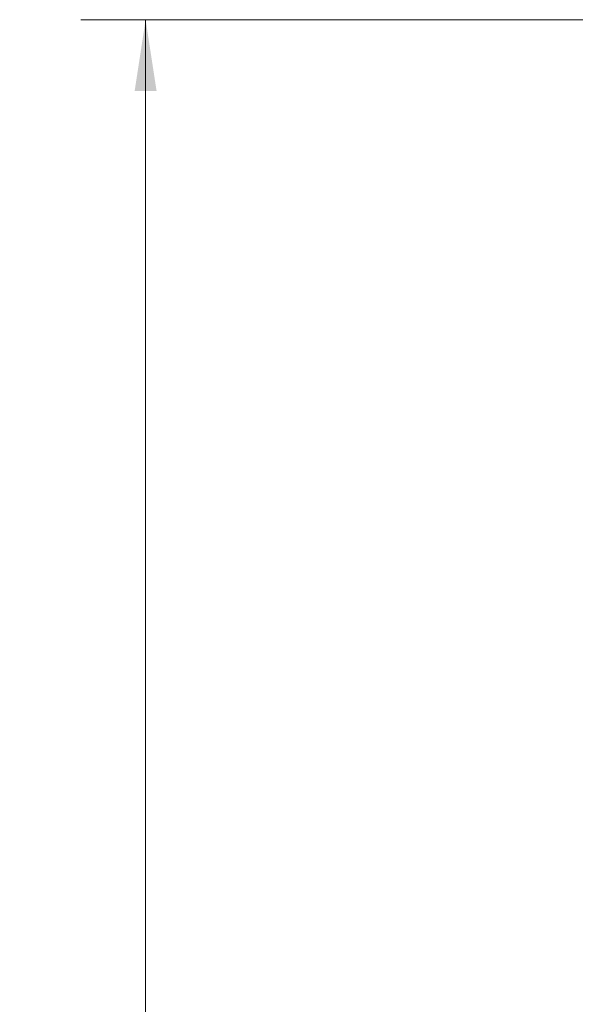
# Model space of a CAD drawing. Header units: millimetres. Extents: x 19 to 844, y 7 to 552.
# Tile 31 of 36: x 713 to 738, y 339 to 384. Entities that reach past the tile are written whole.
import ezdxf

# ---------------------------------------------------------------- set-up
doc = ezdxf.new("R2010")
doc.units = ezdxf.units.MM
doc.styles.add('SLDTEXTSTYLE0', font='TXT', dxfattribs={"width": 0.75})
doc.dimstyles.new('SLDDIMSTYLE0', dxfattribs={"dimtxt": 3.5, "dimasz": 3.302, "dimexe": 0, "dimexo": 0.0625, "dimgap": 0.875, "dimtad": 0, "dimtih": 1, "dimtoh": 1, "dimdec": 1, "dimlfac": 2, "dimrnd": 1e-09, "dimzin": 12, "dimdsep": 46, "dimtxsty": 'SLDTEXTSTYLE0', "dimsah": 1, "dimcen": 0.09, "dimadec": 0, "dimazin": 3, "dimtfac": 1, "dimtdec": 1, "dimtofl": 0, "dimtmove": 0, "dimatfit": 3, "dimfxl": 0, "dimfrac": 2, "dimtolj": 1, "dimtzin": 12, "dimarcsym": 0})

# ---------------------------------------------------------------- blocks, each defined once
blk = doc.blocks.new('_D_4')
at = {"color": 7, "linetype": 'Continuous', "lineweight": 0}
for p, q in [((755.34, 384.225), (715.491, 384.225)), ((718.491, 384.225), (718.491, 295.832)), ((718.491, 201.882), (718.491, 290.276)), ((728.944, 201.882), (715.491, 201.882))]:
    blk.add_line(p, q, dxfattribs=at)
for points in [[(718.491, 384.225), (717.983, 380.923), (718.999, 380.923)], [(718.491, 201.882), (718.999, 205.184), (717.983, 205.184)]]:
    blk.add_solid(points, dxfattribs=at)
at = {"color": 7, "linetype": 'Continuous', "lineweight": 0, "insert": (712.672, 294.787), "char_height": 3.5, "attachment_point": 1, "style": 'SLDTEXTSTYLE0'}
blk.add_mtext('364.7', dxfattribs=at)

msp = doc.modelspace()

# ---------------------------------------------------------------- dimensions: what is measured, and where the dimension line sits
at = {"color": 7, "linetype": 'Continuous', "lineweight": 0}
dim = msp.add_linear_dim(base=(718.491, 201.882), p1=(756.61, 384.225), p2=(730.214, 201.882), angle=90, dimstyle='SLDDIMSTYLE0', dxfattribs=at)
dim.commit()
dim.dimension.update_dxf_attribs({"geometry": '_D_4', "text_midpoint": (718.491, 293.054), "dimtype": 160})

doc.saveas('drawing.dxf')
